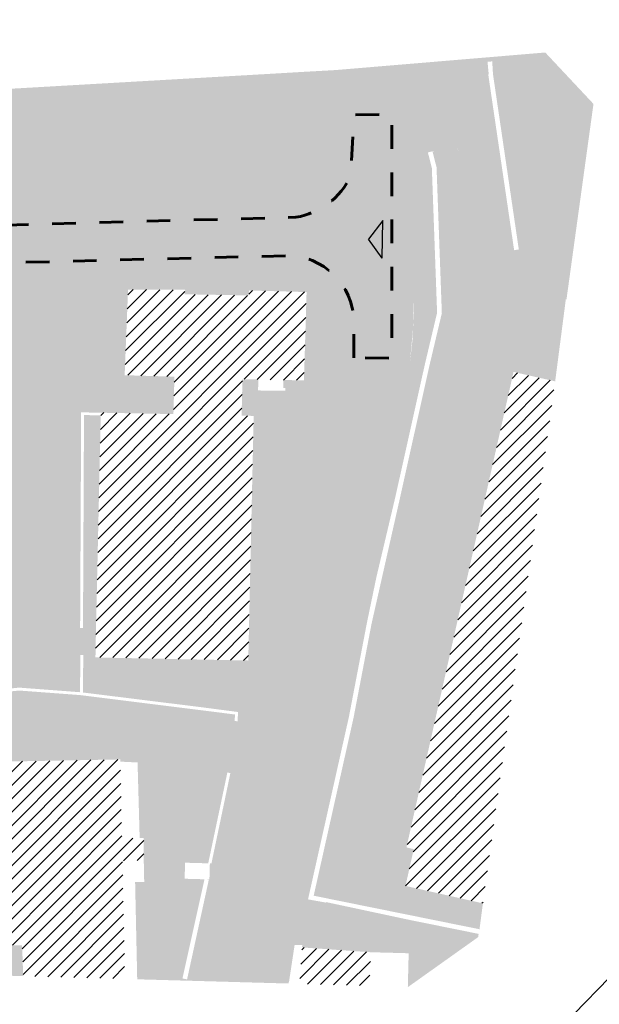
# Model space of a CAD drawing. Header units: metres. Extents: x -95 to 251, y -129 to 218.
# Tile 4 of 4: x 74 to 135, y -49 to 55. Entities that reach past the tile are written whole.
import ezdxf
from ezdxf.xclip import XClip

# ---------------------------------------------------------------- set-up
doc = ezdxf.new("R2010")
doc.units = ezdxf.units.M
doc.header["$LTSCALE"] = 0.01
doc.header["$MEASUREMENT"] = 0
doc.header["$XCLIPFRAME"] = 0
doc.linetypes.add('Przerywana długa', pattern=[500, 250, -250])
for name, color, linetype in [('0_MDCP z klauzulą', 7, 'Continuous'), ('3_budynki.PZT', 7, 'Continuous'), ('3_utwardzenia.PZT', 7, 'Continuous'), ('3_zieleń.PZT', 7, 'Continuous'), ('4_opisy.PZT', 7, 'Continuous'), ('Mapa Lądowisko Bochnia_5_0', 7, 'Continuous')]:
    doc.layers.add(name, color=color, linetype=linetype)
picture_1 = doc.add_image_def('image1.tif', size_in_pixel=(6614, 4961))
pattern_1 = [(45, (0, 0), (-0.707107, 0.707107), [])]

# ---------------------------------------------------------------- blocks, each defined once
blk = doc.blocks.new('Rysunek_1_5', base_point=(78.12, 44.48))
at = {"layer": 'Mapa Lądowisko Bochnia_5_0', "color": 9, "lineweight": 0}
image = blk.add_image(picture_1, insert=(55.67, -129.07), size_in_units=(279.99, 210.02), rotation=45.7581, dxfattribs=at)
image.set_boundary_path([(-0.5, -0.5), (6613.5, 4960.5)])

msp = doc.modelspace()

# ---------------------------------------------------------------- hatches: boundary and pattern name
at = {"layer": '3_budynki.PZT', "linetype": 'Continuous', "lineweight": 9}
h = msp.add_hatch(dxfattribs=at)
h.set_pattern_fill('PZT_oznaczenia_budynków__5C', style=0, pattern_type=2)
h.set_pattern_definition(pattern_1)
h.paths.add_polyline_path([(81.851, -9.415), (81.793, -12.499), (93.054, -12.746), (97.97, -12.843), (98.293, 1.75), (98.547, 13.033), (97.262, 13.058), (97.357, 16.913), (103.865, 16.787), (104.144, 26.133), (98.039, 26.299), (98.018, 25.776), (91.242, 25.898), (91.264, 26.379), (85.245, 26.392), (84.884, 17.335), (90.155, 17.186), (90.048, 13.224), (82.362, 13.398)])
h = msp.add_hatch(dxfattribs=at)
h.set_pattern_fill('PZT_oznaczenia_budynków__5C', style=0, pattern_type=2)
h.set_pattern_definition(pattern_1)
h.paths.add_polyline_path([(114.614, -36.688), (115.489, -32.794), (114.716, -32.613), (126.051, 17.682), (130.339, 16.703), (130.459, 16.686), (122.81, -38.53)])
h = msp.add_hatch(dxfattribs=at)
h.set_pattern_fill('PZT_oznaczenia_budynków__5C', style=0, pattern_type=2)
h.set_pattern_definition(pattern_1)
h.paths.add_polyline_path([(53.094, -26.272), (58.892, -26.224), (59.019, -29.376), (64.095, -29.295), (64.259, -32.581), (70.658, -32.532), (70.639, -23.565), (84.418, -23.305), (84.592, -31.668), (86.904, -31.617), (86.907, -33.993), (84.645, -34.037), (84.693, -36.303), (84.909, -46.528), (74.144, -46.229), (74.028, -42.974), (64.438, -42.889), (64.447, -43.037), (48.284, -43.28), (48.26, -42.303), (48.112, -36.244), (47.963, -30.203), (47.946, -29.508), (51.375, -29.491), (53.165, -29.482)])
h = msp.add_hatch(dxfattribs=at)
h.set_pattern_fill('PZT_oznaczenia_budynków__5C', style=0, pattern_type=2)
h.set_pattern_definition(pattern_1)
h.paths.add_polyline_path([(110.924, -43.702), (110.825, -47.25), (103.398, -47.043), (103.647, -43.191)])
at = {"layer": '3_utwardzenia.PZT', "linetype": 'Continuous', "lineweight": 0}
h = msp.add_hatch(color=254, dxfattribs=at)
h.paths.add_polyline_path([(-29.848, 8.648), (-29.346, 8.695), (-29.346, 7.81), (-26.696, 7.673), (-22.895, 7.599), (-21.82, 7.731), (-20.61, 8.124), (-19.738, 8.563), (-19.157, 8.882), (-18.028, 9.77), (-12.145, 15.646), (-9.866, 17.755), (-8.693, 18.432), (-7.683, 18.818), (-6.312, 19.18), (1.45, 19.309), (2.944, 19.788), (7.071, 22.348), (13.388, 19.337), (13.359, 19.071), (10.922, 19.091), (10.93, 18.935), (10.3, 18.939), (10.322, 17.631), (9.967, 17.632), (10.01, 16.063), (7.734, 16.091), (7.162, 16.631), (1.366, 16.654), (0.572, 16.463), (-0.419, 16.088), (-0.917, 15.701), (-1.404, 15.106), (-1.74, 14.357), (-1.916, 13.607), (-1.91, 8.486), (-1.868, 7.783), (-1.707, 7.113), (-1.364, 6.64), (-0.89, 6.157), (-0.272, 5.757), (0.254, 5.663), (0.585, 5.671), (7.988, 5.834), (7.996, 3.747), (0.588, 3.767), (0.249, 3.768), (-0.429, 3.496), (-1.1, 3.014), (-1.495, 2.492), (-1.786, 1.881), (-1.88, -10.046), (-1.799, -11.221), (-1.555, -12.362), (-1.19, -13.316), (-0.713, -14.147), (0.326, -15.505), (1.311, -16.526), (2.527, -17.395), (4.088, -18.06), (5.869, -18.399), (8.06, -18.426), (7.734, -8.606), (16.366, -8.601), (16.368, -11.452), (18.532, -11.451), (18.532, -10.431), (21.612, -10.445), (21.601, -11.44), (23.962, -11.465), (23.972, -10.455), (34.701, -10.502), (34.712, -8.59), (42.405, -8.739), (44.115, -8.73), (45.518, -8.564), (46.742, -8.583), (47.368, -8.587), (52.818, -8.617), (52.864, -10.498), (55.241, -10.463), (61.629, -10.496), (61.631, -10.196), (67.141, -8.28), (71.21, -6.832), (71.432, -6.627), (71.523, -6.365), (71.557, -5.785), (71.445, -5.483), (71.233, -5.268), (66.534, -3.379), (67.068, 17.831), (71.662, 17.768), (71.999, 17.886), (72.165, 18.233), (72.185, 19.171), (72.239, 21.546), (72.157, 23.174), (71.837, 24.277), (71.532, 24.895), (70.555, 26.014), (69.392, 26.826), (68.034, 27.395), (66.829, 27.621), (65.853, 27.606), (64.98, 27.298), (63.863, 26.752), (62.475, 25.843), (61.279, 24.788), (59.934, 23.503), (58.941, 22.562), (57.965, 21.375), (57.377, 20.328), (57.021, 18.76), (55.516, 19.222), (55.212, 18.065), (54.817, 18.017), (33.138, 17.856), (27.808, 17.847), (24.389, 17.84), (10.202, 24.757), (10.757, 25.184), (13.544, 27.717), (13.697, 28.446), (12.961, 29.767), (12.134, 44.148), (18.147, 44.494), (19.747, 42.314), (20.526, 28.057), (21.132, 26.108), (21.86, 25.117), (22.43, 24.612), (23.285, 24.108), (24.354, 23.837), (32.085, 23.835), (47.887, 23.756), (48.741, 25.033), (48.858, 31.455), (44.135, 31.364), (44.094, 33.958), (34.435, 33.859), (34.453, 39.959), (35.202, 39.958), (35.206, 43.099), (34.458, 43.1), (34.46, 44.332), (33.611, 44.335), (33.551, 45.38), (42.852, 45.915), (42.912, 45.272), (47.066, 45.61), (47.008, 46.154), (50.152, 46.334), (51.466, 34.806), (51.902, 33.935), (52.646, 33.251), (53.571, 32.839), (54.682, 32.734), (74.339, 33.286), (90.34, 33.644), (102.138, 33.963), (103.339, 34.078), (104.34, 34.331), (105.359, 34.805), (106.208, 35.304), (106.915, 35.886), (107.605, 36.595), (108.183, 37.289), (108.506, 37.993), (108.637, 38.43), (108.749, 39.418), (108.722, 41.454), (108.681, 41.857), (108.666, 42.486), (106.568, 48.186), (106.286, 49.172), (106.227, 49.559), (107.221, 49.616), (115.203, 50.284), (115.269, 38.264), (115.499, 25.236), (115.411, 22.261), (115.071, 18.576), (114.89, 17.258), (112.812, 7.069), (110.755, -3.019), (106.516, -23.748), (102.723, -42.305), (101.7, -46.996), (95.424, -46.821), (99.365, -26.848), (98.152, -25.519), (96.075, -24.761), (95.76, -24.68), (93.73, -34.298), (91.281, -34.232), (91.234, -35.928), (93.337, -35.985), (91.002, -46.472), (91.491, -46.579), (91.462, -46.711), (89.539, -46.657), (90.973, -36.015), (86.955, -36.255), (86.907, -33.993), (86.904, -31.617), (86.473, -31.626), (86.251, -23.626), (84.423, -23.542), (84.418, -23.305), (70.639, -23.565), (69.445, -23.635), (69.458, -29.436), (70.651, -29.433), (70.658, -32.532), (66.801, -32.561), (66.777, -29.408), (65.137, -29.42), (65.161, -32.574), (64.259, -32.581), (64.095, -29.295), (59.019, -29.376), (58.892, -26.224), (53.094, -26.272), (53.165, -29.482), (47.946, -29.508), (47.963, -30.203), (46.909, -30.229), (47.039, -35.524), (48.093, -35.498), (48.284, -43.28), (64.447, -43.037), (64.438, -42.889), (67.267, -42.914), (67.249, -45.838), (67.606, -45.84), (67.624, -42.917), (74.028, -42.974), (74.144, -46.229), (-20.379, -43.596), (-26.073, -43.437), (-29.469, -40.037), (-29.528, -26.634), (-27.82, -26.458), (-27.789, -26.757), (-26.57, -27.344), (-11.184, -27.232), (-4.746, -25.637), (1.401, -25.287), (9.853, -25.123), (9.968, -25.105), (9.878, -26.644), (10.072, -31.245), (8.043, -31.519), (8.524, -34.378), (9.657, -35.687), (10.092, -36.005), (11.7, -36.805), (13.6, -37.163), (16.175, -37.2), (19.318, -36.884), (25.405, -36.198), (28.265, -35.723), (27.522, -28.865), (27.492, -27.59), (27.124, -22.337), (35.29, -21.661), (35.309, -22.043), (41.315, -21.611), (42.359, -21.987), (43.835, -21.303), (50.706, -20.512), (52.315, -20.279), (53.409, -19.599), (53.772, -18.711), (53.764, -18.046), (73.723, -16.02), (80.151, -16.498), (96.566, -18.552), (96.529, -19.236), (96.831, -19.274), (96.85, -18.978), (99.105, -18.457), (99.766, -18.123), (100.369, -17.776), (100.942, -17.231), (101.354, -16.618), (104.182, -2.868), (104.297, -1.839), (104.258, -1.127), (104.036, -0.423), (103.731, 0.153), (103.099, 0.951), (102.39, 1.571), (98.293, 1.75), (98.409, 6.942), (103.545, 7.272), (104.825, 7.324), (105.346, 7.56), (105.907, 7.912), (106.391, 8.593), (106.498, 9.094), (107.637, 14.412), (108.582, 22.004), (108.65, 22.819), (108.474, 23.885), (108.108, 24.813), (107.616, 25.641), (106.856, 26.423), (106.048, 27.084), (104.273, 28.171), (85.234, 28.315), (81.964, 28.026), (80.854, 26.793), (79.921, 25.629), (79.149, 24.392), (78.71, 22.966), (78.554, 21.455), (78.448, 13.439), (78.391, -1.243), (78.208, -7.488), (78.255, -8.51), (78.539, -8.944), (79.069, -9.29), (80.171, -9.39), (80.474, -9.395), (81.851, -9.415), (81.797, -12.308), (78.168, -12.177), (78.244, -15.268), (72.861, -15.191), (63.13, -15.15), (54.354, -15.16), (52.834, -17.266), (29.475, -19.725), (8.074, -22.063), (8.108, -21.001), (5.523, -20.899), (4.019, -20.684), (2.465, -20.14), (0.863, -19.361), (-0.628, -18.213), (-1.65, -17.186), (-2.42, -16.242), (-3.212, -14.893), (-3.695, -13.768), (-4.156, -12.5), (-4.388, -11.457), (-4.421, 8.482), (-4.423, 9.903), (-4.613, 10.943), (-4.941, 11.876), (-5.47, 12.769), (-5.722, 13.142), (-5.94, 13.442), (-6.259, 13.803), (-6.467, 13.951), (-6.734, 14.045), (-7.114, 14.136), (-7.705, 14.184), (-8.351, 14.167), (-8.944, 14.089), (-9.974, 13.745), (-10.871, 13.244), (-16.336, 7.868), (-17.8, 6.713), (-19.246, 5.914), (-21.162, 5.286), (-22.942, 5.088), (-26.962, 5.197), (-29.269, 5.209), (-29.161, 4.471), (-29.81, 4.465)])
h.paths.add_polyline_path([(43.488, 44.19), (43.838, 44.23), (43.798, 44.576), (43.448, 44.535)], flags=0)
h.paths.add_polyline_path([(46.274, 44.51), (46.622, 44.544), (46.587, 44.903), (46.239, 44.87)], flags=0)
h.paths.add_polyline_path([(-26.278, -32.056), (-26.186, -35.549), (-11.478, -35.617), (-11.38, -32.76), (-11.091, -32.775), (-11.21, -35.88), (-26.443, -35.798), (-26.528, -32.063)], flags=0)
for color, points in [(9, [(115.203, 50.284), (117.413, 50.469), (117.522, 50.424), (117.581, 42.404), (118.383, 42.473), (119.044, 42.22), (119.607, 41.895), (120.09, 41.411), (120.447, 40.365), (122.853, 23.127), (121.859, 22.434), (120.877, 23.391), (120.701, 24.386), (119.75, 24.614), (118.526, 39.137), (117.665, 41.069), (117.471, 41.02), (116.986, 40.897), (117.405, 39.252), (117.96, 23.946), (116.661, 18.466), (113.544, 4.472), (111.528, -4.05), (110.529, -8.863), (108.625, -18.801), (104.296, -38.111), (106.184, -38.448), (105.301, -43.307), (103.647, -43.191), (103.692, -42.944), (102.877, -42.928), (102.287, -46.813), (102.202, -47.01), (101.7, -46.996), (106.516, -23.748), (110.755, -3.019), (112.812, 7.069), (114.89, 17.258), (115.071, 18.576), (115.242, 20.071), (115.375, 21.282), (115.411, 22.261), (115.511, 24.109), (115.269, 38.264)]), (254, [(117.522, 50.424), (120.223, 49.293), (123.375, 49.171), (123.394, 49.021), (122.707, 48.605), (125.187, 33.213), (125.578, 30.454), (127.565, 27.277), (129.839, 25.9), (131.591, 25.396), (130.459, 16.686), (126.051, 17.682), (124.08, 18.038), (113.016, -31.824), (111.462, -31.483), (122.869, 20.435), (121.859, 22.434), (122.852, 23.133), (120.447, 40.365), (120.108, 41.392), (119.607, 41.895), (119.044, 42.22), (118.383, 42.473), (117.581, 42.404)]), (9, [(68.698, 47.401), (69.629, 35.081), (69.881, 34.795), (73.021, 34.802), (74.091, 34.804), (87.78, 35.215), (104.067, 35.728), (103.776, 49.423), (106.227, 49.559), (106.286, 49.172), (106.568, 48.186), (108.666, 42.486), (108.681, 41.857), (108.722, 41.454), (108.749, 39.418), (108.637, 38.43), (108.506, 37.993), (108.183, 37.289), (107.605, 36.595), (106.915, 35.886), (106.208, 35.304), (105.359, 34.805), (104.34, 34.331), (103.339, 34.078), (102.138, 33.963), (90.34, 33.644), (81.801, 33.404), (74.339, 33.286), (54.682, 32.734), (53.571, 32.839), (52.646, 33.251), (51.902, 33.935), (51.466, 34.806), (50.152, 46.334), (52.703, 46.481), (53.67, 33.859), (67.998, 34.897), (67.232, 44.186), (65.317, 44.041), (65.069, 47.192)]), (9, [(100.663, 49.239), (101.06, 39.64), (98.936, 39.552), (98.542, 49.117)]), (9, [(78.448, 13.439), (78.554, 21.455), (78.71, 22.966), (79.149, 24.392), (79.921, 25.629), (80.854, 26.793), (81.964, 28.026), (85.234, 28.315), (104.273, 28.171), (106.048, 27.084), (106.856, 26.423), (107.616, 25.641), (108.108, 24.813), (108.474, 23.885), (108.65, 22.819), (108.582, 22.004), (107.637, 14.412), (106.498, 9.094), (106.391, 8.593), (105.907, 7.912), (105.346, 7.56), (104.825, 7.324), (103.545, 7.272), (103.816, 15.691), (101.892, 15.693), (101.895, 15.997), (101.669, 15.995), (101.685, 16.83), (103.865, 16.787), (104.144, 26.133), (98.039, 26.299), (98.018, 25.776), (91.242, 25.898), (91.264, 26.379), (85.245, 26.392), (84.884, 17.335), (90.155, 17.186), (90.048, 13.224), (80.28, 13.408)]), (9, [(102.39, 1.571), (103.099, 0.951), (103.731, 0.153), (104.036, -0.423), (104.258, -1.127), (104.297, -1.839), (104.182, -2.868), (101.354, -16.618), (100.942, -17.231), (100.369, -17.776), (99.766, -18.123), (99.105, -18.457), (96.85, -18.978), (96.897, -18.293), (92.944, -17.775), (93.054, -12.746), (97.97, -12.843), (99.605, -12.914)]), (9, [(96.075, -24.761), (98.152, -25.519), (99.365, -26.848), (96.694, -40.942), (95.424, -46.821), (91.462, -46.711), (91.491, -46.579), (93.79, -36.044), (93.568, -35.996), (93.859, -35.999), (93.905, -34.303), (94.072, -34.309)]), (254, [(105.301, -43.307), (106.194, -38.395), (115.046, -40.283), (122.351, -41.759), (122.321, -42.093), (114.905, -47.364), (114.861, -47.37), (114.952, -43.81), (110.924, -43.702)])]:
    msp.add_hatch(color=color, dxfattribs=at).paths.add_polyline_path(points)
at = {"layer": '3_zieleń.PZT', "linetype": 'Continuous', "lineweight": 0}
for points in [[(117.413, 50.469), (129.412, 51.473), (134.515, 46.034), (131.656, 25.345), (129.839, 25.9), (127.565, 27.277), (125.578, 30.454), (125.187, 33.213), (122.707, 48.605), (123.394, 49.021), (126.115, 30.563), (126.609, 30.636), (123.875, 49.187), (123.797, 50.529), (123.298, 50.5), (123.423, 49.169), (120.223, 49.293)], [(68.698, 47.401), (69.629, 35.081), (69.881, 34.795), (74.091, 34.804), (87.78, 35.215), (104.067, 35.728), (103.776, 49.423), (100.663, 49.239), (101.06, 39.64), (98.936, 39.552), (98.542, 49.117)], [(126.051, 17.682), (114.716, -32.613), (115.489, -32.794), (114.614, -36.688), (122.81, -38.53), (122.45, -41.269), (104.896, -37.722), (109.114, -18.902), (111.02, -8.961), (114.031, 4.36), (117.148, 18.354), (118.462, 23.897), (117.903, 39.324), (117.471, 41.02), (117.624, 41.028), (117.665, 41.069), (118.526, 39.137), (119.75, 24.614), (120.701, 24.386), (120.877, 23.391), (121.859, 22.434), (122.869, 20.435), (111.462, -31.483), (113.016, -31.824), (124.08, 18.038)], [(97.357, 16.913), (99.026, 16.881), (99.014, 15.722), (101.892, 15.693), (103.816, 15.691), (103.545, 7.272), (98.409, 6.942), (98.547, 13.033), (97.262, 13.058)], [(-29.269, 5.209), (-26.962, 5.197), (-22.942, 5.088), (-21.162, 5.286), (-19.246, 5.914), (-17.8, 6.713), (-16.336, 7.868), (-10.871, 13.244), (-9.974, 13.745), (-8.944, 14.089), (-8.351, 14.167), (-7.705, 14.184), (-7.114, 14.136), (-6.734, 14.045), (-6.467, 13.951), (-6.259, 13.803), (-5.94, 13.442), (-5.722, 13.142), (-5.47, 12.769), (-4.941, 11.876), (-4.613, 10.943), (-4.423, 9.903), (-4.388, -11.457), (-4.156, -12.5), (-3.695, -13.768), (-3.212, -14.893), (-2.42, -16.242), (-1.65, -17.186), (-0.628, -18.213), (0.863, -19.361), (1.468, -19.657), (2.414, -20.115), (4.019, -20.684), (5.523, -20.899), (8.108, -21.001), (8.074, -22.063), (29.475, -19.725), (52.834, -17.266), (54.354, -15.16), (63.13, -15.15), (72.861, -15.191), (78.244, -15.268), (78.168, -12.177), (80.204, -12.229), (80.155, -16.195), (73.709, -15.711), (38.646, -19.283), (-9.311, -24.651), (-27.82, -26.458), (-28.861, -26.563), (-29.148, 1.4), (-29.782, 1.401), (-29.81, 4.465), (-29.161, 4.471)], [(80.171, -9.39), (79.81, -9.385), (79.069, -9.29), (78.539, -8.944), (78.255, -8.51), (78.208, -7.488), (78.391, -1.243), (78.448, 13.439), (80.28, 13.408)], [(80.474, -9.395), (80.581, 13.113), (82.355, 13.104), (81.851, -9.415)], [(97.97, -12.843), (98.293, 1.75), (102.39, 1.571), (99.605, -12.914)], [(92.944, -17.775), (80.464, -16.226), (80.507, -12.244), (81.797, -12.308), (81.787, -12.517), (93.054, -12.746)], [(90.973, -36.015), (89.539, -46.657), (86.214, -46.565), (85.992, -36.275), (86.955, -36.255)]]:
    msp.add_hatch(color=81, dxfattribs=at).paths.add_polyline_path(points)
at = {"layer": '4_opisy.PZT', "linetype": 'Continuous', "lineweight": 30}
msp.add_hatch(color=190, dxfattribs=at).paths.add_polyline_path([(112.134, 29.705), (112.226, 33.704), (110.681, 31.739)])

# ---------------------------------------------------------------- linework, layer by layer
at = {"layer": '4_opisy.PZT', "color": 190, "linetype": 'Continuous', "lineweight": 30}
for p, q in [((112.226, 33.704), (110.681, 31.739)), ((112.134, 29.705), (112.226, 33.704)), ((112.134, 29.705), (110.681, 31.739))]:
    msp.add_line(p, q, dxfattribs=at)
at = {"layer": '4_opisy.PZT', "color": 1, "linetype": 'Przerywana długa', "lineweight": 60, "flags": 128}
msp.add_lwpolyline([(109.148, 19.186), (109.148, 23.043, 0.4127827), (102.03, 29.974), (66.618, 29.088), (66.507, 33.066), (103.013, 34.046, 0.2474192), (108.797, 38.392), (109.148, 44.88), (113.179, 44.933), (113.179, 19.117)], format="xyb", close=True, dxfattribs=at)

# ---------------------------------------------------------------- block references
at = {"layer": '0_MDCP z klauzulą', "color": 250, "linetype": 'Continuous', "lineweight": 15}
ref = msp.add_blockref('Rysunek_1_5', (78.118, 44.483), dxfattribs=at)
XClip(ref).set_block_clipping_path([(55.6714299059, -129.0731638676), (251.0192717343, 71.5137601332), (100.5639149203, 218.0394092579), (-94.7839269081, 17.4524852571)])

doc.saveas('drawing.dxf')
